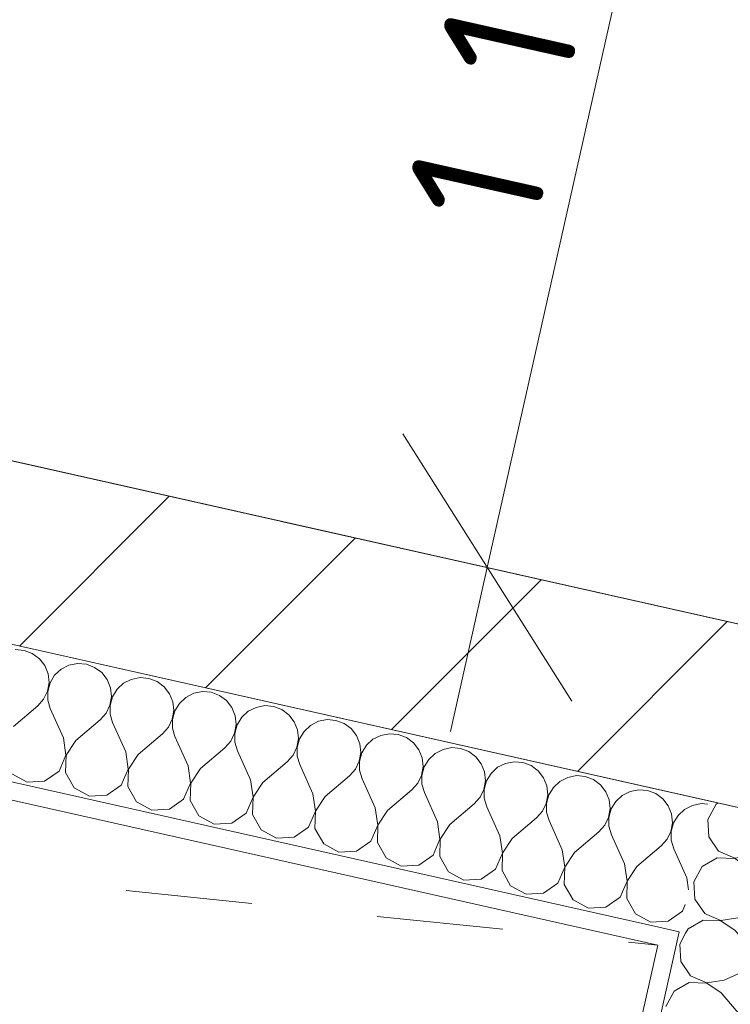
# Model space of a CAD drawing. Header units: millimetres. Extents: x -7218036 to -6934485, y 6013857 to 6210136.
# Tile 37 of 214: x -7180178 to -7179384, y 6150663 to 6151764. Entities that reach past the tile are written whole.
import ezdxf

# ---------------------------------------------------------------- set-up
doc = ezdxf.new("R2010")
doc.units = ezdxf.units.MM
doc.header["$MEASUREMENT"] = 0
doc.linetypes.add('короткая штриховая', pattern=[282.222222, 141.111111, -141.111111])
for name, color, linetype in [('S - автостоянка.АР', 7, 'Continuous'), ('АР-Стены_внешние_.АР', 7, 'Continuous'), ('АР-Чертеж-Оси_Осевые размеры.АР', 7, 'Continuous'), ('АР-Чертеж-Размеры.АР', 7, 'Continuous')]:
    doc.layers.add(name, color=color, linetype=linetype)
for name, color, linetype, lineweight in [('АР-вертикальная связь - Лифт.АР_Ном._пера__120', 7, 'Continuous', 0), ('АР-Стены_внешние_.АР_Ном._пера__1', 7, 'Continuous', 30), ('АР-Чертеж-Оси_Осевые размеры.АР_Ном._пера__1', 7, 'Continuous', 0), ('АР-Чертеж-Размеры.АР_Ном._пера__1', 7, 'Continuous', 0)]:
    doc.layers.add(name, color=color, linetype=linetype, lineweight=lineweight)
doc.styles.add('РЎР“Р•РќР•Р\xa0Р\x98Р\xa0_РЎРўР\x98Р›Р¬_1', font='GOTHIC.TTF')
doc.styles.add('РЎР“Р•РќР•Р\xa0Р\x98Р\xa0_РЎРўР\x98Р›Р¬_4', font='GOST_Common.ttf')
doc.dimstyles.new('СГЕНЕРИР_СТИЛЬ__1', dxfattribs={"dimtxt": 400, "dimasz": 332.5, "dimexe": 0.18, "dimexo": 0.0625, "dimgap": 0, "dimtad": 1, "dimdec": 0, "dimzin": 0, "dimdsep": 46, "dimtxsty": 'РЎР“Р•РќР•Р\xa0Р\x98Р\xa0_РЎРўР\x98Р›Р¬_1', "dimblk": 'ARROWHEAD_6', "dimblk1": 'ARROWHEAD_6', "dimblk2": 'ARROWHEAD_6', "dimcen": 0.09, "dimse1": 1, "dimse2": 1, "dimclrd": 7, "dimclre": 7, "dimclrt": 7, "dimazin": 0, "dimtfac": 1, "dimtdec": 4, "dimtmove": 0, "dimatfit": 3, "dimfxl": 1, "dimtolj": 1, "dimtzin": 0, "dimarcsym": 0})
doc.dimstyles.new('СГЕНЕРИР_СТИЛЬ__13', dxfattribs={"dimtxt": 300, "dimasz": 237.5, "dimexe": 0.18, "dimexo": 300000, "dimgap": 0, "dimtad": 1, "dimdec": 0, "dimzin": 0, "dimdsep": 46, "dimtxsty": 'РЎР“Р•РќР•Р\xa0Р\x98Р\xa0_РЎРўР\x98Р›Р¬_4', "dimblk": 'ARROWHEAD_6', "dimblk1": 'ARROWHEAD_6', "dimblk2": 'ARROWHEAD_6', "dimcen": 0.09, "dimclrd": 7, "dimclre": 7, "dimclrt": 7, "dimazin": 0, "dimtfac": 1, "dimtdec": 4, "dimtmove": 0, "dimatfit": 3, "dimfxl": 1, "dimtolj": 1, "dimtzin": 0, "dimarcsym": 0})
doc.dimstyles.new('СГЕНЕРИР_СТИЛЬ__4', dxfattribs={"dimtxt": 150, "dimasz": 237.5, "dimexe": 0.18, "dimexo": 0.0625, "dimgap": 0, "dimtad": 1, "dimdec": 0, "dimzin": 0, "dimdsep": 46, "dimtxsty": 'РЎР“Р•РќР•Р\xa0Р\x98Р\xa0_РЎРўР\x98Р›Р¬_4', "dimblk": 'ARROWHEAD_6', "dimblk1": 'ARROWHEAD_6', "dimblk2": 'ARROWHEAD_6', "dimcen": 0.09, "dimse1": 1, "dimse2": 1, "dimclrd": 7, "dimclre": 7, "dimclrt": 7, "dimazin": 0, "dimtfac": 1, "dimtdec": 4, "dimtmove": 0, "dimatfit": 3, "dimfxl": 1, "dimtolj": 1, "dimtzin": 0, "dimarcsym": 0})
pattern_1 = [(45, (-6566190.34, 6563027.8), (-111.369318, 111.369318), [0, -105, 0, -157.5]), (110, (-6565840.34, 6563027.8), (148.001588, 53.868173), [0, -77, 0, -133])]

# ---------------------------------------------------------------- blocks, each defined once
blk = doc.blocks.new('Стена_80_6', base_point=(-7179239.7, 6150955.5))
at = {"layer": 'АР-Стены_внешние_.АР', "linetype": 'Continuous', "lineweight": 0, "true_color": 0x000000}
h = blk.add_hatch(dxfattribs=at)
h.set_pattern_fill('БЛОКИ_БЕТОННЫЕ_ЭФФЕКТИВН_7F', color=18, style=0, pattern_type=2)
h.set_pattern_definition([(45, (-6566190.34, 6562677.8), (-127.279217, 127.279217), [])])
h.paths.add_polyline_path([(-7179217.8, 6151053.1), (-7182288.9, 6151742.9), (-7182332.7, 6151547.7), (-7179261.7, 6150858)])
at = {"layer": 'АР-Стены_внешние_.АР_Ном._пера__1', "color": 7, "linetype": 'Continuous', "lineweight": 15, "flags": 128}
for points in [[(-7179217.8, 6151053.1), (-7182288.9, 6151742.9)], [(-7182332.7, 6151547.7), (-7179261.7, 6150858)]]:
    blk.add_lwpolyline(points, dxfattribs=at)
blk = doc.blocks.new('*X495', base_point=(-6566190.3, 6562677.8))
at = {"layer": 'АР-Стены_внешние_.АР_Ном._пера__1', "color": 7, "linetype": 'Continuous', "lineweight": 0}
for p, q in [((-7179399.7, 6150887.2), (-7179409, 6150870.1)), ((-7179397.5, 6150888.5), (-7179399.7, 6150887.2)), ((-7179409, 6150870.1), (-7179407.9, 6150850.6)), ((-7179338.2, 6150875.2), (-7179323.8, 6150858.3)), ((-7179323.8, 6150858.3), (-7179316.4, 6150851.7)), ((-7179271.1, 6150856.5), (-7179268.8, 6150859.6)), ((-7179407.9, 6150850.6), (-7179396.8, 6150834.6)), ((-7179317.5, 6150847.1), (-7179326.9, 6150844.3)), ((-7179307.6, 6150847.2), (-7179317.5, 6150847.1)), ((-7179316.4, 6150851.7), (-7179307.6, 6150847.5)), ((-7179307.6, 6150847.5), (-7179297.9, 6150845.8)), ((-7179298.1, 6150844.5), (-7179307.6, 6150847.2)), ((-7179297.9, 6150845.8), (-7179288.1, 6150846.8)), ((-7179288.1, 6150846.8), (-7179278.9, 6150850.5)), ((-7179278.9, 6150850.5), (-7179271.1, 6150856.5)), ((-7179359.5, 6150829.7), (-7179326.9, 6150844.3)), ((-7179290.3, 6150839.8), (-7179298.1, 6150844.5)), ((-7179398.4, 6150827.2), (-7179415.3, 6150817.5)), ((-7179378.9, 6150826.6), (-7179398.4, 6150827.2)), ((-7179396.8, 6150834.6), (-7179378.8, 6150826.9)), ((-7179362.7, 6150815.8), (-7179378.9, 6150826.6)), ((-7179378.8, 6150826.9), (-7179359.5, 6150829.7)), ((-7179415.3, 6150817.5), (-7179424.7, 6150800.4)), ((-7179362.7, 6150815.8), (-7179350.6, 6150801.6)), ((-7179424.7, 6150800.4), (-7179423.6, 6150780.9)), ((-7179423.6, 6150780.9), (-7179412.4, 6150764.9)), ((-7179412.4, 6150764.9), (-7179410.2, 6150763.9))]:
    blk.add_line(p, q, dxfattribs=at)
blk = doc.blocks.new('*X497', base_point=(-6566190.3, 6562677.8))
at = {"layer": 'АР-Стены_внешние_.АР_Ном._пера__1', "color": 7, "linetype": 'Continuous', "lineweight": 0}
for p, q in [((-7179289.7, 6150839.4), (-7179290.3, 6150839.8)), ((-7179283, 6150832.2), (-7179289.7, 6150839.4)), ((-7179278.5, 6150823.4), (-7179283, 6150832.2)), ((-7179276.6, 6150813.8), (-7179278.5, 6150823.4)), ((-7179277.5, 6150803.9), (-7179276.6, 6150813.8)), ((-7179280.9, 6150794.7), (-7179277.5, 6150803.9)), ((-7179350.6, 6150801.6), (-7179339.5, 6150788.6)), ((-7179286.8, 6150786.8), (-7179280.9, 6150794.7)), ((-7179339.5, 6150788.6), (-7179332.1, 6150782)), ((-7179332.1, 6150782), (-7179323.2, 6150777.8)), ((-7179303.7, 6150777.1), (-7179294.6, 6150780.8)), ((-7179294.6, 6150780.8), (-7179286.8, 6150786.8)), ((-7179375.2, 6150760), (-7179342.6, 6150774.6)), ((-7179333.1, 6150777.4), (-7179342.6, 6150774.6)), ((-7179323.3, 6150777.5), (-7179333.1, 6150777.4)), ((-7179313.8, 6150774.9), (-7179323.3, 6150777.5)), ((-7179323.2, 6150777.8), (-7179313.5, 6150776.1)), ((-7179305.4, 6150769.7), (-7179313.8, 6150774.9)), ((-7179313.5, 6150776.1), (-7179303.7, 6150777.1)), ((-7179298.7, 6150762.5), (-7179305.4, 6150769.7)), ((-7179410.2, 6150763.9), (-7179394.5, 6150757.2)), ((-7179394.5, 6150757.2), (-7179375.2, 6150760)), ((-7179294.2, 6150753.7), (-7179298.7, 6150762.5)), ((-7179431, 6150747.9), (-7179433.7, 6150742.9)), ((-7179414.1, 6150757.5), (-7179431, 6150747.9)), ((-7179394.5, 6150756.9), (-7179414.1, 6150757.5)), ((-7179378.3, 6150746.1), (-7179394.5, 6150756.9)), ((-7179292.3, 6150744.1), (-7179294.2, 6150753.7)), ((-7179378.3, 6150746.1), (-7179361.8, 6150726.7)), ((-7179293.1, 6150734.2), (-7179292.3, 6150744.1)), ((-7179296.6, 6150725), (-7179293.1, 6150734.2)), ((-7179306.1, 6150714.2), (-7179302.4, 6150717.1)), ((-7179302.4, 6150717.1), (-7179296.6, 6150725))]:
    blk.add_line(p, q, dxfattribs=at)
blk = doc.blocks.new('*X498', base_point=(-6566190.3, 6562677.8))
at = {"layer": 'АР-Стены_внешние_.АР_Ном._пера__1', "color": 7, "linetype": 'Continuous', "lineweight": 0}
for p, q in [((-7179433.7, 6150742.9), (-7179440.3, 6150730.7)), ((-7179440.3, 6150730.7), (-7179439.2, 6150711.2)), ((-7179439.2, 6150711.2), (-7179428.1, 6150695.2)), ((-7179390.8, 6150690.3), (-7179358.3, 6150705)), ((-7179428.1, 6150695.2), (-7179410.1, 6150687.5)), ((-7179429.7, 6150687.9), (-7179446.7, 6150678.2)), ((-7179410.2, 6150687.2), (-7179429.7, 6150687.9)), ((-7179394, 6150676.4), (-7179410.2, 6150687.2)), ((-7179410.1, 6150687.5), (-7179390.8, 6150690.3)), ((-7179446.7, 6150678.2), (-7179456, 6150661)), ((-7179394, 6150676.4), (-7179370.8, 6150649.2))]:
    blk.add_line(p, q, dxfattribs=at)
blk = doc.blocks.new('Стена_256_6', base_point=(-7179261.7, 6150858))
at = {"layer": 'АР-Стены_внешние_.АР', "linetype": 'Continuous', "lineweight": 0, "true_color": 0x000000}
h = blk.add_hatch(dxfattribs=at)
h.set_pattern_fill('ШТУКАТУРКА__ГИПС_01_0006', color=18, style=0, pattern_type=2)
h.set_pattern_definition(pattern_1)
h.paths.add_polyline_path([(-7179460.4, 6150748.9), (-7179464.8, 6150729.4), (-7179440.9, 6150744.5)])
h = blk.add_hatch(dxfattribs=at)
h.set_pattern_fill('ШТУКАТУРКА__ГИПС_01_0006', color=18, style=0, pattern_type=2)
h.set_pattern_definition(pattern_1)
h.paths.add_polyline_path([(-7179464.8, 6150729.4), (-7179445.3, 6150725), (-7179440.9, 6150744.5)])
h = blk.add_hatch(dxfattribs=at)
h.set_pattern_fill('ШТУКАТУРКА__ГИПС_01_0006', color=18, style=0, pattern_type=2)
h.set_pattern_definition(pattern_1)
h.paths.add_polyline_path([(-7179752.1, 6149359), (-7179445.3, 6150725), (-7179464.8, 6150729.4), (-7179771.6, 6149363.4)])
at = {"layer": 'АР-Стены_внешние_.АР_Ном._пера__1', "color": 7, "linetype": 'Continuous', "lineweight": 0}
for q in [(-7179460.4, 6150748.9), (-7179756.4, 6149339.5)]:
    blk.add_line((-7179440.9, 6150744.5), q, dxfattribs=at)
at = {"layer": 'АР-Стены_внешние_.АР_Ном._пера__1', "color": 7, "linetype": 'Continuous', "lineweight": 0, "flags": 128}
for points in [[(-7179261.7, 6150858), (-7179408, 6150890.8)], [(-7179464.8, 6150729.4), (-7179771.6, 6149363.4)]]:
    blk.add_lwpolyline(points, dxfattribs=at)
at = {"layer": 'АР-Стены_внешние_.АР', "color": 7, "lineweight": 0}
for name in ['*X495', '*X497', '*X498']:
    blk.add_blockref(name, (-6566190.3, 6562677.8), dxfattribs=at)
blk = doc.blocks.new('*X503', base_point=(-6566190.3, 6562677.8))
at = {"layer": 'АР-Стены_внешние_.АР_Ном._пера__1', "color": 7, "linetype": 'Continuous', "lineweight": 0}
for p, q in [((-7180173.2, 6151059), (-7180183, 6151059.8)), ((-7180164, 6151055.6), (-7180173.2, 6151059)), ((-7180156, 6151049.7), (-7180164, 6151055.6)), ((-7180150, 6151041.9), (-7180156, 6151049.7)), ((-7180146.3, 6151032.8), (-7180150, 6151041.9)), ((-7180131.8, 6151037.8), (-7180139, 6151031.1)), ((-7180123, 6151042.3), (-7180131.8, 6151037.8)), ((-7180113.3, 6151044.2), (-7180123, 6151042.3)), ((-7180103.5, 6151043.4), (-7180113.3, 6151044.2)), ((-7180094.3, 6151039.9), (-7180103.5, 6151043.4)), ((-7180086.3, 6151034.1), (-7180094.3, 6151039.9)), ((-7180080.3, 6151026.3), (-7180086.3, 6151034.1)), ((-7180147, 6151013.3), (-7180145.3, 6151023)), ((-7180144.1, 6151022.7), (-7180146.7, 6151013.2)), ((-7180145.3, 6151023), (-7180146.3, 6151032.8)), ((-7180139, 6151031.1), (-7180144.1, 6151022.7)), ((-7180076.6, 6151017.1), (-7180080.3, 6151026.3)), ((-7180053.3, 6151026.6), (-7180062.1, 6151022.2)), ((-7180043.6, 6151028.5), (-7180053.3, 6151026.6)), ((-7180033.8, 6151027.7), (-7180043.6, 6151028.5)), ((-7180024.6, 6151024.3), (-7180033.8, 6151027.7)), ((-7180016.6, 6151018.4), (-7180024.6, 6151024.3)), ((-7180151.3, 6151004.4), (-7180147, 6151013.3)), ((-7180146.7, 6151013.2), (-7180146.7, 6151003.3)), ((-7180075.6, 6151007.3), (-7180076.6, 6151017.1)), ((-7180069.3, 6151015.5), (-7180074.4, 6151007)), ((-7180062.1, 6151022.2), (-7180069.3, 6151015.5)), ((-7180010.6, 6151010.6), (-7180016.6, 6151018.4)), ((-7179973.9, 6151012.9), (-7179983.6, 6151011)), ((-7179964.1, 6151012.1), (-7179973.9, 6151012.9)), ((-7179954.9, 6151008.6), (-7179964.1, 6151012.1)), ((-7180157.8, 6150997), (-7180151.3, 6151004.4)), ((-7180146.7, 6151003.3), (-7180143.9, 6150993.9)), ((-7180077.3, 6150997.6), (-7180075.6, 6151007.3)), ((-7180074.4, 6151007), (-7180077, 6150997.5)), ((-7180007, 6151001.5), (-7180010.6, 6151010.6)), ((-7180005.9, 6150991.7), (-7180007, 6151001.5)), ((-7179992.4, 6151006.5), (-7179999.6, 6150999.8)), ((-7179983.6, 6151011), (-7179992.4, 6151006.5)), ((-7179947, 6151002.8), (-7179954.9, 6151008.6)), ((-7179940.9, 6150995), (-7179947, 6151002.8)), ((-7180185, 6150973.8), (-7180157.8, 6150997)), ((-7180129.2, 6150961.3), (-7180143.9, 6150993.9)), ((-7180081.6, 6150988.7), (-7180077.3, 6150997.6)), ((-7180077, 6150997.5), (-7180077, 6150987.7)), ((-7180007.6, 6150982), (-7180005.9, 6150991.7)), ((-7180004.7, 6150991.4), (-7180007.3, 6150981.9)), ((-7179999.6, 6150999.8), (-7180004.7, 6150991.4)), ((-7179937.3, 6150985.8), (-7179940.9, 6150995)), ((-7179922.7, 6150990.9), (-7179929.9, 6150984.2)), ((-7179913.9, 6150995.3), (-7179922.7, 6150990.9)), ((-7179904.2, 6150997.2), (-7179913.9, 6150995.3)), ((-7179894.4, 6150996.4), (-7179904.2, 6150997.2)), ((-7179885.2, 6150993), (-7179894.4, 6150996.4)), ((-7179877.3, 6150987.1), (-7179885.2, 6150993)), ((-7180115.3, 6150958.2), (-7180088.1, 6150981.4)), ((-7180088.1, 6150981.4), (-7180081.6, 6150988.7)), ((-7180077, 6150987.7), (-7180074.2, 6150978.2)), ((-7180011.9, 6150973.1), (-7180007.6, 6150982)), ((-7180007.3, 6150981.9), (-7180007.3, 6150972)), ((-7179936.2, 6150976), (-7179937.3, 6150985.8)), ((-7179929.9, 6150984.2), (-7179935, 6150975.7)), ((-7179871.2, 6150979.3), (-7179877.3, 6150987.1)), ((-7179867.6, 6150970.2), (-7179871.2, 6150979.3)), ((-7179844.2, 6150979.7), (-7179853, 6150975.2)), ((-7179834.5, 6150981.6), (-7179844.2, 6150979.7)), ((-7179824.7, 6150980.8), (-7179834.5, 6150981.6)), ((-7179815.5, 6150977.3), (-7179824.7, 6150980.8)), ((-7180059.6, 6150945.7), (-7180074.2, 6150978.2)), ((-7180018.4, 6150965.7), (-7180011.9, 6150973.1)), ((-7180007.3, 6150972), (-7180004.5, 6150962.6)), ((-7179937.9, 6150966.3), (-7179936.2, 6150976)), ((-7179935, 6150975.7), (-7179937.6, 6150966.2)), ((-7179866.5, 6150960.4), (-7179867.6, 6150970.2)), ((-7179860.2, 6150968.5), (-7179865.3, 6150960.1)), ((-7179853, 6150975.2), (-7179860.2, 6150968.5)), ((-7179807.6, 6150971.5), (-7179815.5, 6150977.3)), ((-7179801.5, 6150963.7), (-7179807.6, 6150971.5)), ((-7180126.4, 6150942), (-7180129.2, 6150961.3)), ((-7180115.3, 6150958.2), (-7180126.1, 6150941.9)), ((-7180045.6, 6150942.5), (-7180018.4, 6150965.7)), ((-7179989.9, 6150930), (-7180004.5, 6150962.6)), ((-7179948.8, 6150950.1), (-7179942.2, 6150957.4)), ((-7179942.2, 6150957.4), (-7179937.9, 6150966.3)), ((-7179937.6, 6150966.2), (-7179937.6, 6150956.4)), ((-7179937.6, 6150956.4), (-7179934.8, 6150946.9)), ((-7179868.2, 6150950.7), (-7179866.5, 6150960.4)), ((-7179865.3, 6150960.1), (-7179868, 6150950.6)), ((-7179797.9, 6150954.5), (-7179801.5, 6150963.7)), ((-7179783.3, 6150959.6), (-7179790.5, 6150952.9)), ((-7179774.5, 6150964), (-7179783.3, 6150959.6)), ((-7179764.8, 6150965.9), (-7179774.5, 6150964)), ((-7179755, 6150965.1), (-7179764.8, 6150965.9)), ((-7179745.8, 6150961.7), (-7179755, 6150965.1)), ((-7179737.9, 6150955.8), (-7179745.8, 6150961.7)), ((-7180056.7, 6150926.4), (-7180059.6, 6150945.7)), ((-7179975.9, 6150926.9), (-7179948.8, 6150950.1)), ((-7179920.2, 6150914.4), (-7179934.8, 6150946.9)), ((-7179872.5, 6150941.8), (-7179868.2, 6150950.7)), ((-7179868, 6150950.6), (-7179867.9, 6150940.7)), ((-7179796.9, 6150944.7), (-7179797.9, 6150954.5)), ((-7179790.5, 6150952.9), (-7179795.6, 6150944.4)), ((-7179731.9, 6150948), (-7179737.9, 6150955.8)), ((-7179728.2, 6150938.9), (-7179731.9, 6150948)), ((-7179704.8, 6150948.4), (-7179713.6, 6150943.9)), ((-7179695.2, 6150950.3), (-7179704.8, 6150948.4)), ((-7179685.3, 6150949.5), (-7179695.2, 6150950.3)), ((-7179676.1, 6150946), (-7179685.3, 6150949.5)), ((-7179668.2, 6150940.1), (-7179676.1, 6150946)), ((-7180134.1, 6150924.1), (-7180126.4, 6150942)), ((-7180126.1, 6150941.9), (-7180126.8, 6150922.4)), ((-7180045.6, 6150942.5), (-7180056.4, 6150926.3)), ((-7179906.2, 6150911.2), (-7179879.1, 6150934.4)), ((-7179879.1, 6150934.4), (-7179872.5, 6150941.8)), ((-7179867.9, 6150940.7), (-7179865.1, 6150931.3)), ((-7179802.8, 6150926.1), (-7179798.5, 6150935)), ((-7179798.5, 6150935), (-7179796.9, 6150944.7)), ((-7179795.6, 6150944.4), (-7179798.3, 6150934.9)), ((-7179798.3, 6150934.9), (-7179798.2, 6150925.1)), ((-7179727.2, 6150929.1), (-7179728.2, 6150938.9)), ((-7179720.8, 6150937.2), (-7179725.9, 6150928.8)), ((-7179713.6, 6150943.9), (-7179720.8, 6150937.2)), ((-7179662.2, 6150932.3), (-7179668.2, 6150940.1)), ((-7179625.5, 6150934.6), (-7179635.1, 6150932.7)), ((-7179615.6, 6150933.8), (-7179625.5, 6150934.6)), ((-7180150.2, 6150912.9), (-7180134.1, 6150924.1)), ((-7180064.5, 6150908.4), (-7180056.7, 6150926.4)), ((-7180056.4, 6150926.3), (-7180057.1, 6150906.8)), ((-7179987, 6150910.7), (-7179989.9, 6150930)), ((-7179975.9, 6150926.9), (-7179986.7, 6150910.6)), ((-7179850.5, 6150898.7), (-7179865.1, 6150931.3)), ((-7179809.4, 6150918.8), (-7179802.8, 6150926.1)), ((-7179798.2, 6150925.1), (-7179795.4, 6150915.6)), ((-7179728.9, 6150919.3), (-7179727.2, 6150929.1)), ((-7179725.9, 6150928.8), (-7179728.6, 6150919.3)), ((-7179658.5, 6150923.2), (-7179662.2, 6150932.3)), ((-7179643.9, 6150928.3), (-7179651.1, 6150921.5)), ((-7179635.1, 6150932.7), (-7179643.9, 6150928.3)), ((-7179606.4, 6150930.3), (-7179615.6, 6150933.8)), ((-7179598.5, 6150924.5), (-7179606.4, 6150930.3)), ((-7179592.5, 6150916.7), (-7179598.5, 6150924.5)), ((-7180186.8, 6150921.1), (-7180169.6, 6150911.8)), ((-7180169.6, 6150911.8), (-7180150.2, 6150912.9)), ((-7180126.8, 6150922.4), (-7180117.1, 6150905.5)), ((-7179917.3, 6150895), (-7179920.2, 6150914.4)), ((-7179836.5, 6150895.6), (-7179809.4, 6150918.8)), ((-7179780.8, 6150883.1), (-7179795.4, 6150915.6)), ((-7179733.1, 6150910.5), (-7179728.9, 6150919.3)), ((-7179728.6, 6150919.3), (-7179728.5, 6150909.4)), ((-7179659.2, 6150903.7), (-7179657.5, 6150913.4)), ((-7179656.3, 6150913.1), (-7179658.9, 6150903.6)), ((-7179657.5, 6150913.4), (-7179658.5, 6150923.2)), ((-7179651.1, 6150921.5), (-7179656.3, 6150913.1)), ((-7179588.8, 6150907.5), (-7179592.5, 6150916.7)), ((-7179574.2, 6150912.6), (-7179581.4, 6150905.9)), ((-7179565.4, 6150917.1), (-7179574.2, 6150912.6)), ((-7179555.8, 6150919), (-7179565.4, 6150917.1)), ((-7179546, 6150918.2), (-7179555.8, 6150919)), ((-7179536.7, 6150914.7), (-7179546, 6150918.2)), ((-7179528.8, 6150908.8), (-7179536.7, 6150914.7)), ((-7180117.1, 6150905.5), (-7180100, 6150896.2)), ((-7180080.5, 6150897.3), (-7180064.5, 6150908.4)), ((-7180057.1, 6150906.8), (-7180047.4, 6150889.8)), ((-7179994.8, 6150892.8), (-7179987, 6150910.7)), ((-7179986.7, 6150910.6), (-7179987.4, 6150891.1)), ((-7179906.2, 6150911.2), (-7179917, 6150895)), ((-7179766.8, 6150879.9), (-7179739.7, 6150903.1)), ((-7179739.7, 6150903.1), (-7179733.1, 6150910.5)), ((-7179728.5, 6150909.4), (-7179725.7, 6150900)), ((-7179663.4, 6150894.8), (-7179659.2, 6150903.7)), ((-7179658.9, 6150903.6), (-7179658.8, 6150893.8)), ((-7179587.8, 6150897.7), (-7179588.8, 6150907.5)), ((-7179581.4, 6150905.9), (-7179586.6, 6150897.5)), ((-7179522.8, 6150901), (-7179528.8, 6150908.8)), ((-7179495.7, 6150901.4), (-7179504.5, 6150896.9)), ((-7179486.1, 6150903.3), (-7179495.7, 6150901.4)), ((-7179476.3, 6150902.5), (-7179486.1, 6150903.3)), ((-7179467, 6150899), (-7179476.3, 6150902.5)), ((-7180100, 6150896.2), (-7180080.5, 6150897.3)), ((-7180010.8, 6150881.6), (-7179994.8, 6150892.8)), ((-7179987.4, 6150891.1), (-7179977.7, 6150874.2)), ((-7179925.1, 6150877.1), (-7179917.3, 6150895)), ((-7179917, 6150895), (-7179917.7, 6150875.5)), ((-7179847.6, 6150879.4), (-7179850.5, 6150898.7)), ((-7179836.5, 6150895.6), (-7179847.4, 6150879.3)), ((-7179711.1, 6150867.4), (-7179725.7, 6150900)), ((-7179670, 6150887.4), (-7179663.4, 6150894.8)), ((-7179658.8, 6150893.8), (-7179656, 6150884.3)), ((-7179589.5, 6150888), (-7179587.8, 6150897.7)), ((-7179586.6, 6150897.5), (-7179589.2, 6150888)), ((-7179519.1, 6150891.9), (-7179522.8, 6150901)), ((-7179518.1, 6150882.1), (-7179519.1, 6150891.9)), ((-7179504.5, 6150896.9), (-7179511.8, 6150890.2)), ((-7179459.1, 6150893.2), (-7179467, 6150899)), ((-7179453.1, 6150885.4), (-7179459.1, 6150893.2)), ((-7180047.4, 6150889.8), (-7180030.3, 6150880.5)), ((-7180030.3, 6150880.5), (-7180010.8, 6150881.6)), ((-7179855.4, 6150861.5), (-7179847.6, 6150879.4)), ((-7179847.4, 6150879.3), (-7179848, 6150859.8)), ((-7179777.9, 6150863.7), (-7179780.8, 6150883.1)), ((-7179766.8, 6150879.9), (-7179777.7, 6150863.7)), ((-7179697.2, 6150864.3), (-7179670, 6150887.4)), ((-7179641.4, 6150851.7), (-7179656, 6150884.3)), ((-7179593.7, 6150879.2), (-7179589.5, 6150888)), ((-7179589.2, 6150888), (-7179589.1, 6150878.1)), ((-7179519.8, 6150872.4), (-7179518.1, 6150882.1)), ((-7179516.9, 6150881.8), (-7179519.5, 6150872.3)), ((-7179511.8, 6150890.2), (-7179516.9, 6150881.8)), ((-7179449.4, 6150876.2), (-7179453.1, 6150885.4)), ((-7179434.8, 6150881.3), (-7179442.1, 6150874.6)), ((-7179426.1, 6150885.8), (-7179434.8, 6150881.3)), ((-7179416.4, 6150887.7), (-7179426.1, 6150885.8)), ((-7179408.9, 6150887), (-7179416.4, 6150887.7)), ((-7179977.7, 6150874.2), (-7179960.6, 6150864.9)), ((-7179941.1, 6150866), (-7179925.1, 6150877.1)), ((-7179917.7, 6150875.5), (-7179908, 6150858.5)), ((-7179627.5, 6150848.6), (-7179600.3, 6150871.8)), ((-7179600.3, 6150871.8), (-7179593.7, 6150879.2)), ((-7179589.1, 6150878.1), (-7179586.4, 6150868.7)), ((-7179571.7, 6150836.1), (-7179586.4, 6150868.7)), ((-7179524.1, 6150863.5), (-7179519.8, 6150872.4)), ((-7179519.5, 6150872.3), (-7179519.4, 6150862.5)), ((-7179448.4, 6150866.4), (-7179449.4, 6150876.2)), ((-7179442.1, 6150874.6), (-7179447.2, 6150866.2)), ((-7179960.6, 6150864.9), (-7179941.1, 6150866)), ((-7179908, 6150858.5), (-7179890.9, 6150849.2)), ((-7179871.4, 6150850.3), (-7179855.4, 6150861.5)), ((-7179848, 6150859.8), (-7179838.3, 6150842.9)), ((-7179785.7, 6150845.8), (-7179777.9, 6150863.7)), ((-7179777.7, 6150863.7), (-7179778.3, 6150844.2)), ((-7179708.3, 6150848.1), (-7179711.1, 6150867.4)), ((-7179697.2, 6150864.3), (-7179708, 6150848)), ((-7179530.6, 6150856.1), (-7179524.1, 6150863.5)), ((-7179519.4, 6150862.5), (-7179516.7, 6150853)), ((-7179450.1, 6150856.7), (-7179448.4, 6150866.4)), ((-7179447.2, 6150866.2), (-7179449.8, 6150856.7)), ((-7179890.9, 6150849.2), (-7179871.4, 6150850.3)), ((-7179716, 6150830.2), (-7179708.3, 6150848.1)), ((-7179708, 6150848), (-7179708.6, 6150828.5)), ((-7179638.6, 6150832.4), (-7179641.4, 6150851.7)), ((-7179627.5, 6150848.6), (-7179638.3, 6150832.4)), ((-7179557.8, 6150833), (-7179530.6, 6150856.1)), ((-7179502, 6150820.4), (-7179516.7, 6150853)), ((-7179460.9, 6150840.5), (-7179454.4, 6150847.9)), ((-7179454.4, 6150847.9), (-7179450.1, 6150856.7)), ((-7179449.8, 6150856.7), (-7179449.7, 6150846.8)), ((-7179449.7, 6150846.8), (-7179447, 6150837.4)), ((-7179838.3, 6150842.9), (-7179821.2, 6150833.6)), ((-7179801.7, 6150834.6), (-7179785.7, 6150845.8)), ((-7179778.3, 6150844.2), (-7179768.6, 6150827.2)), ((-7179568.9, 6150816.8), (-7179571.7, 6150836.1)), ((-7179488.1, 6150817.3), (-7179460.9, 6150840.5)), ((-7179432.3, 6150804.8), (-7179447, 6150837.4)), ((-7179821.2, 6150833.6), (-7179801.7, 6150834.6)), ((-7179768.6, 6150827.2), (-7179751.5, 6150817.9)), ((-7179732, 6150819), (-7179716, 6150830.2)), ((-7179708.6, 6150828.5), (-7179698.9, 6150811.6)), ((-7179646.3, 6150814.5), (-7179638.6, 6150832.4)), ((-7179638.3, 6150832.4), (-7179638.9, 6150812.9)), ((-7179557.8, 6150833), (-7179568.6, 6150816.7)), ((-7179751.5, 6150817.9), (-7179732, 6150819)), ((-7179662.3, 6150803.3), (-7179646.3, 6150814.5)), ((-7179576.6, 6150798.9), (-7179568.9, 6150816.8)), ((-7179568.6, 6150816.7), (-7179569.3, 6150797.2)), ((-7179499.2, 6150801.1), (-7179502, 6150820.4)), ((-7179488.1, 6150817.3), (-7179498.9, 6150801.1)), ((-7179698.9, 6150811.6), (-7179681.8, 6150802.3)), ((-7179681.8, 6150802.3), (-7179662.3, 6150803.3)), ((-7179638.9, 6150812.9), (-7179629.3, 6150795.9)), ((-7179430.4, 6150791.4), (-7179432.3, 6150804.8)), ((-7179629.3, 6150795.9), (-7179612.1, 6150786.6)), ((-7179592.6, 6150787.7), (-7179576.6, 6150798.9)), ((-7179569.3, 6150797.2), (-7179559.6, 6150780.3)), ((-7179506.9, 6150783.2), (-7179499.2, 6150801.1)), ((-7179498.9, 6150801.1), (-7179499.6, 6150781.6)), ((-7179612.1, 6150786.6), (-7179592.6, 6150787.7)), ((-7179559.6, 6150780.3), (-7179542.4, 6150770.9)), ((-7179522.9, 6150772), (-7179506.9, 6150783.2)), ((-7179499.6, 6150781.6), (-7179489.9, 6150764.6)), ((-7179542.4, 6150770.9), (-7179522.9, 6150772)), ((-7179437.2, 6150767.6), (-7179434.1, 6150774.9)), ((-7179489.9, 6150764.6), (-7179472.7, 6150755.3)), ((-7179453.2, 6150756.4), (-7179437.2, 6150767.6)), ((-7179472.7, 6150755.3), (-7179453.2, 6150756.4))]:
    blk.add_line(p, q, dxfattribs=at)
blk = doc.blocks.new('Стена_257_6', base_point=(-7179261.7, 6150858))
at = {"layer": 'АР-Стены_внешние_.АР', "linetype": 'Continuous', "lineweight": 0, "true_color": 0x000000}
h = blk.add_hatch(dxfattribs=at)
h.set_pattern_fill('ШТУКАТУРКА__ГИПС_01_0006', color=18, style=0, pattern_type=2)
h.set_pattern_definition(pattern_1)
h.paths.add_polyline_path([(-7179460.4, 6150748.9), (-7182200.3, 6151364.2), (-7182204.7, 6151344.7), (-7179464.8, 6150729.4)])
at = {"layer": 'АР-Стены_внешние_.АР_Ном._пера__1', "color": 7, "linetype": 'Continuous', "lineweight": 0}
for p in [(-7182219.8, 6151368.6), (-7179440.9, 6150744.5)]:
    blk.add_line(p, (-7179460.4, 6150748.9), dxfattribs=at)
at = {"layer": 'АР-Стены_внешние_.АР_Ном._пера__1', "color": 7, "linetype": 'Continuous', "lineweight": 0, "flags": 128}
for points in [[(-7179408, 6150890.8), (-7182333.3, 6151547.9)], [(-7182204.7, 6151344.7), (-7179464.8, 6150729.4)]]:
    blk.add_lwpolyline(points, dxfattribs=at)
at = {"layer": 'АР-Стены_внешние_.АР', "color": 7, "lineweight": 0}
blk.add_blockref('*X503', (-6566190.3, 6562677.8), dxfattribs=at)
blk = doc.blocks.new('*D787', base_point=(-6566190.3, 6562677.8))
at = {"layer": 'АР-Чертеж-Размеры.АР_Ном._пера__1', "color": 7, "linetype": 'Continuous', "lineweight": 0, "transparency": 16777216}
for p, q in [((-7179354.8, 6152489.9), (-7179395.9, 6152307)), ((-7179301.4, 6152157.7), (-7179490.5, 6152456.4)), ((-7179624.6, 6152358.4), (-7179167.3, 6152255.6)), ((-7179395.9, 6152307), (-7179655.5, 6151151.4)), ((-7179750, 6151300.8), (-7179560.9, 6151002.1)), ((-7179884.1, 6151202.8), (-7179426.8, 6151100)), ((-7179655.5, 6151151.4), (-7179696.6, 6150968.5))]:
    blk.add_line(p, q, dxfattribs=at)
at = {"layer": 'АР-Чертеж-Размеры.АР_Ном._пера__1', "color": 7, "lineweight": 0, "transparency": 16777216, "insert": (-7179602.2, 6151525.3), "char_height": 150, "attachment_point": 7, "rotation": 77.3417, "style": 'РЎР“Р•РќР•Р\xa0Р\x98Р\xa0_РЎРўР\x98Р›Р¬_4'}
blk.add_mtext('\\A1;{\\pql;\\fGOST Common|b0|i0|c204|p0;\\W1.000000;1\xa0184}', dxfattribs=at)
blk = doc.blocks.new('ARROWHEAD_6')
at = {"color": 0, "linetype": 'Continuous', "lineweight": 0}
for p, q in [((-0.5, -0.5), (0.5, 0.5)), ((0, 0), (-1, 0))]:
    blk.add_line(p, q, dxfattribs=at)
blk = doc.blocks.new('*D901', base_point=(-6566190.3, 6562677.8))
at = {"layer": 'АР-Чертеж-Размеры.АР_Ном._пера__1', "color": 7, "linetype": 'Continuous', "lineweight": 0, "transparency": 16777216}
for p, q in [((-7183235.8, 6158752.7), (-7183133.1, 6159210.1)), ((-7183035.1, 6159076), (-7183333.8, 6158886.8)), ((-7183367.4, 6159022.5), (-7183184.4, 6158981.4)), ((-7183184.4, 6158981.4), (-7151474.4, 6151859.5)), ((-7151525.7, 6151630.8), (-7151423, 6152088.2)), ((-7151325, 6151954.1), (-7151623.7, 6151764.9)), ((-7151474.4, 6151859.5), (-7143307.8, 6150025.3))]:
    blk.add_line(p, q, dxfattribs=at)
at = {"layer": 'АР-Чертеж-Размеры.АР_Ном._пера__1', "color": 7, "lineweight": 0, "transparency": 16777216, "insert": (-7167885, 6155606.7), "char_height": 300, "attachment_point": 7, "rotation": 347.3417, "style": 'РЎР“Р•РќР•Р\xa0Р\x98Р\xa0_РЎРўР\x98Р›Р¬_4'}
blk.add_mtext('\\A1;{\\pql;\\fGOST Common|b0|i0|c204|p0;\\W1.000000;32\xa0500}', dxfattribs=at)
blk = doc.blocks.new('*D907', base_point=(-6566190.3, 6562677.8))
at = {"layer": 'АР-Чертеж-Размеры.АР_Ном._пера__1', "color": 7, "linetype": 'Continuous', "lineweight": 0, "transparency": 16777216}
for p, q in [((-7184517.2, 6153047.3), (-7200313.8, 6156595.1)), ((-7184465.9, 6153275.9), (-7184568.6, 6152818.6)), ((-7184666.6, 6152952.7), (-7184367.9, 6153141.8)), ((-7177121.4, 6151386.2), (-7184517.2, 6153047.3)), ((-7177070.1, 6151614.9), (-7177172.8, 6151157.5)), ((-7177270.8, 6151291.6), (-7176972.1, 6151480.8)), ((-7176938.5, 6151345.1), (-7177121.4, 6151386.2))]:
    blk.add_line(p, q, dxfattribs=at)
at = {"layer": 'АР-Чертеж-Размеры.АР_Ном._пера__1', "color": 7, "lineweight": 0, "transparency": 16777216, "insert": (-7181271.5, 6152379.8), "char_height": 300, "attachment_point": 7, "rotation": 347.3417, "style": 'РЎР“Р•РќР•Р\xa0Р\x98Р\xa0_РЎРўР\x98Р›Р¬_4'}
blk.add_mtext('\\A1;{\\pql;\\fGOST Common|b0|i0|c204|p0;\\W1.000000;7\xa0580}', dxfattribs=at)
blk = doc.blocks.new('*D1304', base_point=(-6566190.3, 6562677.8))
at = {"layer": 'АР-Чертеж-Оси_Осевые размеры.АР_Ном._пера__1', "color": 7, "linetype": 'Continuous', "lineweight": 0, "transparency": 16777216}
for p, q in [((-7209788.7, 6165856.5), (-7210693.8, 6161826.9)), ((-7210561.4, 6161617.8), (-7210826.2, 6162036)), ((-7211013.9, 6161898.8), (-7210373.6, 6161755)), ((-7210693.8, 6161826.9), (-7211313.9, 6159065.6)), ((-7211181.5, 6158856.6), (-7211446.3, 6159274.7)), ((-7211634.1, 6159137.6), (-7210993.8, 6158993.7)), ((-7211313.9, 6159065.6), (-7213187.5, 6150723.5))]:
    blk.add_line(p, q, dxfattribs=at)
at = {"layer": 'АР-Чертеж-Оси_Осевые размеры.АР_Ном._пера__1', "color": 7, "lineweight": 0, "transparency": 16777216, "insert": (-7211236.4, 6159776), "char_height": 400, "attachment_point": 7, "rotation": 77.3417, "style": 'РЎР“Р•РќР•Р\xa0Р\x98Р\xa0_РЎРўР\x98Р›Р¬_1'}
blk.add_mtext('\\A1;{\\pql;\\fCentury Gothic|b0|i0|c204|p0;\\W1.000000;2\xa0830}', dxfattribs=at)
blk = doc.blocks.new('*D1305', base_point=(-6566190.3, 6562677.8))
at = {"layer": 'АР-Чертеж-Оси_Осевые размеры.АР_Ном._пера__1', "color": 7, "linetype": 'Continuous', "lineweight": 0, "transparency": 16777216}
for p, q in [((-7211181.5, 6158856.6), (-7211446.3, 6159274.7)), ((-7211313.9, 6159065.6), (-7213187.5, 6150723.5)), ((-7213055.1, 6150514.4), (-7213319.9, 6150932.6)), ((-7213507.7, 6150795.4), (-7212867.4, 6150651.6)), ((-7213187.5, 6150723.5), (-7214816.8, 6143469.2))]:
    blk.add_line(p, q, dxfattribs=at)
at = {"layer": 'АР-Чертеж-Оси_Осевые размеры.АР_Ном._пера__1', "color": 7, "lineweight": 0, "transparency": 16777216, "insert": (-7212483.2, 6154224.3), "char_height": 400, "attachment_point": 7, "rotation": 77.3417, "style": 'РЎР“Р•РќР•Р\xa0Р\x98Р\xa0_РЎРўР\x98Р›Р¬_1'}
blk.add_mtext('\\A1;{\\pql;\\fCentury Gothic|b0|i0|c204|p0;\\W1.000000;8\xa0550}', dxfattribs=at)
blk = doc.blocks.new('*D1306', base_point=(-6566190.3, 6562677.8))
at = {"layer": 'АР-Чертеж-Оси_Осевые размеры.АР_Ном._пера__1', "color": 7, "linetype": 'Continuous', "lineweight": 0, "transparency": 16777216}
for p, q in [((-7213055.1, 6150514.4), (-7213319.9, 6150932.6)), ((-7213187.5, 6150723.5), (-7214816.8, 6143469.2)), ((-7214949.2, 6143678.3), (-7214684.4, 6143260.1)), ((-7215136.9, 6143541.1), (-7214496.6, 6143397.3)), ((-7214816.8, 6143469.2), (-7214874.3, 6143213))]:
    blk.add_line(p, q, dxfattribs=at)
at = {"layer": 'АР-Чертеж-Оси_Осевые размеры.АР_Ном._пера__1', "color": 7, "lineweight": 0, "transparency": 16777216, "insert": (-7214234.7, 6146426.1), "char_height": 400, "attachment_point": 7, "rotation": 77.3417, "style": 'РЎР“Р•РќР•Р\xa0Р\x98Р\xa0_РЎРўР\x98Р›Р¬_1'}
blk.add_mtext('\\A1;{\\pql;\\fCentury Gothic|b0|i0|c204|p0;\\W1.000000;7\xa0435}', dxfattribs=at)

msp = doc.modelspace()

# ---------------------------------------------------------------- linework, layer by layer
at = {"layer": 'S - автостоянка.АР', "color": 254, "linetype": 'Continuous', "lineweight": 0, "true_color": 0xd6d6d6, "flags": 128}
msp.add_lwpolyline([(-7206784.4, 6158495.8), (-7199536.2, 6140140.4), (-7197843, 6139760), (-7197645.7, 6140638.1), (-7197240.7, 6140547.1), (-7197437.9, 6139669.1), (-7193696.1, 6138828.5), (-7192236.1, 6145328.8), (-7191992.3, 6145274), (-7191992.6, 6145272.7), (-7186723.9, 6144089.4), (-7186174.8, 6146531.4), (-7186175.4, 6146531.6), (-7185815.9, 6148132), (-7183473, 6147605.8), (-7182908.7, 6150118.2), (-7182531.6, 6151797.3), (-7179215.5, 6151052.6), (-7179163, 6151286.5), (-7178921.4, 6151232.2), (-7179514.2, 6148592.9), (-7177833.6, 6148215.4)], dxfattribs=at)
at = {"layer": 'АР-вертикальная связь - Лифт.АР_Ном._пера__120', "color": 7, "linetype": 'короткая штриховая', "lineweight": 0}
msp.add_lwpolyline([(-7182511.5, 6149978.8), (-7182024.2, 6150993.6), (-7179464.8, 6150729.4)], dxfattribs=at)

# ---------------------------------------------------------------- block references
at = {"layer": 'АР-Стены_внешние_.АР', "color": 7, "lineweight": 0}
for name, p in [('Стена_80_6', (-7179239.7, 6150955.5)), ('Стена_257_6', (-7179261.7, 6150858)), ('Стена_256_6', (-7179261.7, 6150858))]:
    msp.add_blockref(name, p, dxfattribs=at)

# ---------------------------------------------------------------- dimensions: what is measured, and where the dimension line sits
at = {"layer": 'АР-Чертеж-Оси_Осевые размеры.АР', "color": 7, "linetype": 'Continuous', "lineweight": 0}
for base, p1, p2, picture, middle in [((-7211313.9, 6159065.6), (-7213412.7, 6162437.5), (-7132164.6, 6141289.1), '*D1304', (-7211281.1, 6160489.3)), ((-7213187.5, 6150723.5), (-7132164.6, 6141289.1), (-7134038.2, 6132946.9), '*D1305', (-7212528, 6154937.6)), ((-7214816.8, 6143469.2), (-7134038.2, 6132946.9), (-7215540, 6143631.6), '*D1306', (-7214279.5, 6147139.4))]:
    dim = msp.add_linear_dim(base=base, p1=p1, p2=p2, angle=257.3417, dimstyle='СГЕНЕРИР_СТИЛЬ__1', dxfattribs=at)
    dim.commit()
    dim.dimension.update_dxf_attribs({"geometry": picture, "text_midpoint": middle, "dimtype": 160, "text_rotation": 77.3417})
at = {"layer": 'АР-Чертеж-Размеры.АР', "color": 7, "linetype": 'Continuous', "lineweight": 0}
for base, p1, p2, angle, dimstyle, picture, middle, turn in [((-7151474.4, 6151859.5), (-7182599.8, 6161584.6), (-7150889.7, 6154462.7), 347.3417, 'СГЕНЕРИР_СТИЛЬ__13', '*D901', (-7167238.7, 6155615.3), 347.3417), ((-7184517.2, 6153047.3), (-7177229.8, 6150903.8), (-7184517.2, 6153047.3), 167.3417, 'СГЕНЕРИР_СТИЛЬ__13', '*D907', (-7180736.5, 6152413.4), 347.3417), ((-7179655.5, 6151151.4), (-7180965.8, 6152659.6), (-7179217.8, 6151053.1), 257.3417, 'СГЕНЕРИР_СТИЛЬ__4', '*D787', (-7179619, 6151792.8), 77.3417)]:
    dim = msp.add_linear_dim(base=base, p1=p1, p2=p2, angle=angle, dimstyle=dimstyle, dxfattribs=at)
    dim.commit()
    dim.dimension.update_dxf_attribs({"geometry": picture, "text_midpoint": middle, "dimtype": 160, "text_rotation": turn})

doc.saveas('drawing.dxf')
